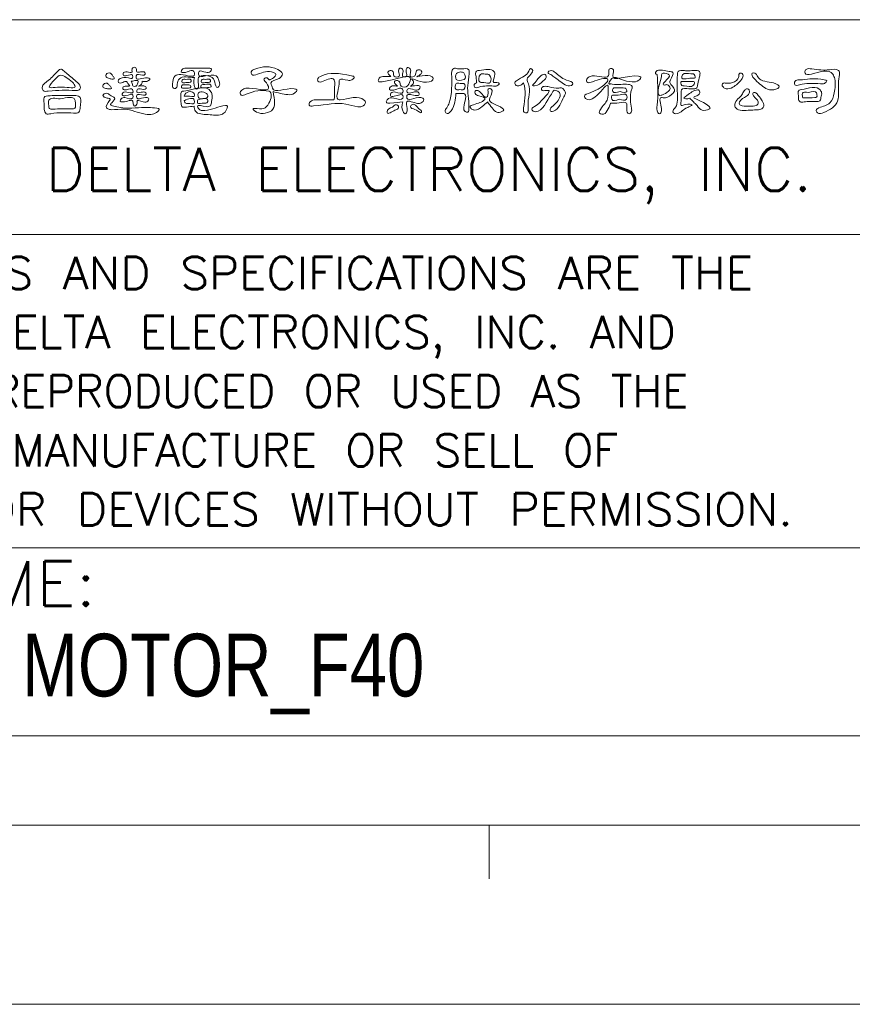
# Model space of a CAD drawing. Header units: millimetres. Extents: x -119 to 301, y 404 to 701.
# Tile 2 of 4: x 164 to 211, y 404 to 459. Entities that reach past the tile are written whole.
import ezdxf
from ezdxf.enums import TextEntityAlignment as Align

# ---------------------------------------------------------------- set-up
doc = ezdxf.new("R2010")
doc.units = ezdxf.units.MM
doc.header["$LTSCALE"] = 23.1
doc.layers.get('0').update_dxf_attribs({"linetype": 'CONTINUOUS'})
doc.styles.get("Standard").update_dxf_attribs({"font": 'txt', "width": 0.7})
doc.styles.add('TEXTSTYLE_0', font='txt.shx', dxfattribs={"width": 0.8})

msp = doc.modelspace()

# ---------------------------------------------------------------- linework, layer by layer
at = {"color": 7, "linetype": 'Continuous', "lineweight": 13}
for p, q in [((290.7134433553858, 458.5711189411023), (138.7134433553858, 458.5711189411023)), ((138.7134433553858, 446.5711189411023), (211.7134433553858, 446.5711189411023)), ((290.7134433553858, 446.5711189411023), (138.7134433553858, 446.5711189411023)), ((138.7134433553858, 429.0711189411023), (282.7134433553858, 429.0711189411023)), ((138.7134433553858, 429.0711189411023), (211.7134433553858, 429.0711189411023)), ((290.7134433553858, 429.0711189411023), (138.7134433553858, 429.0711189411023)), ((138.7134433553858, 418.5711189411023), (282.7134433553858, 418.5711189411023)), ((138.7134433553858, 418.5711189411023), (282.7134433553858, 418.5711189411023)), ((282.7134433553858, 418.5711189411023), (138.7134433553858, 418.5711189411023)), ((290.7134433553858, 413.5711189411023), (-109.2865566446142, 413.5711189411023)), ((138.7134433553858, 413.5711189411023), (282.7134433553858, 413.5711189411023)), ((190.7134433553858, 413.5711189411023), (190.7134433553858, 410.5711189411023)), ((-119.2865566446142, 403.5711189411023), (300.7134433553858, 403.5711189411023))]:
    msp.add_line(p, q, dxfattribs=at)
for points in [[(178.6403402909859, 454.5558199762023), (179.4641062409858, 454.3878178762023), (179.8468312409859, 454.4700612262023), (179.9629244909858, 454.6614237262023), (179.8194167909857, 454.7162526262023), (178.6024363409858, 454.7535895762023), (178.5685864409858, 454.8767136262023), (178.5242470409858, 455.0342262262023), (178.9822129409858, 455.2938271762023), (179.1665729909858, 455.5400185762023), (178.8999695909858, 455.7862383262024), (177.6281318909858, 455.8136527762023), (177.4163573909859, 455.6666296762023), (177.4472872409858, 455.5091170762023), (177.7652324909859, 455.5266090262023), (178.6642676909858, 455.6188032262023), (178.7873633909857, 455.5295290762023), (178.7220166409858, 455.3860213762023), (178.4729051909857, 455.2220733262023), (178.4554132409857, 455.2150708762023), (178.3463224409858, 455.2938271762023), (178.1852944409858, 455.3078320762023), (178.1240300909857, 455.2325628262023), (178.1852944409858, 455.1369099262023), (178.3906618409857, 454.7535895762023), (177.1223395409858, 454.7401800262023), (176.8936400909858, 454.6410117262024), (176.7944434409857, 454.4595717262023), (176.8592231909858, 454.3638904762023), (177.1363444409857, 454.4053098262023), (178.4040713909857, 454.5762319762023), (178.4180762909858, 454.5727449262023), (178.4110738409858, 453.9059245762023), (178.1275454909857, 453.6083629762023), (177.5873078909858, 453.6083629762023), (177.5260435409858, 453.5949534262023), (177.5907949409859, 453.5062746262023), (178.0832060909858, 453.3388395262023), (178.5446590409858, 453.4788601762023), (178.6403402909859, 454.5558199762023)], [(166.8631549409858, 454.6275738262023), (167.6221694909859, 454.6170843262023), (167.8065295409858, 454.6480141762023), (167.8747963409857, 454.7641074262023), (167.7178507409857, 455.0546382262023), (167.1332737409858, 455.5534564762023), (166.9180121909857, 455.7418989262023), (166.7809115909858, 455.8101373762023), (166.6548958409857, 455.7348964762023), (166.1006533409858, 455.1882517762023), (165.7383686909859, 454.7845194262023), (165.7931975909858, 454.6135972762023), (166.0837283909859, 454.5797473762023), (166.8631549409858, 454.6275738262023)], [(167.0749577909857, 455.3451690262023), (167.4308069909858, 455.0750502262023), (167.5778300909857, 454.8527862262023), (166.8561808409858, 454.8049314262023), (166.1315831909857, 454.8253717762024), (166.4530438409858, 455.2389982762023), (166.7809115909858, 455.4682647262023), (167.0749577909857, 455.3451690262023)], [(169.6232542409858, 455.5126041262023), (169.5549874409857, 455.5808709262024), (169.4143997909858, 455.5808709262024), (169.3157984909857, 455.5161195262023), (169.2918710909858, 455.4099204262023), (169.4418142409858, 455.3043450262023), (169.6366637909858, 455.2530031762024), (169.7632748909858, 455.2699281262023), (169.7189354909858, 455.3895084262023), (169.6232542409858, 455.5126041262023)], [(171.3256150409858, 455.1299074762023), (171.4452236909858, 455.1193896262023), (171.6330707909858, 455.1398016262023), (171.7526794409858, 455.2664127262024), (171.6260683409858, 455.3212416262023), (170.9942602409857, 455.3177545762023), (171.0006673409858, 455.4373632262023), (171.0041827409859, 455.4752671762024), (171.3460553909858, 455.4682647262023), (171.4895630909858, 455.5231219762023), (171.4761535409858, 455.6188032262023), (171.0280817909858, 455.6596272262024), (170.9942602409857, 455.8445826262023), (170.8437217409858, 455.9058186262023), (170.7579629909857, 455.7483060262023), (170.7719678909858, 455.6631426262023), (170.2865875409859, 455.6152878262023), (170.2591730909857, 455.4956791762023), (170.4674321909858, 455.4478527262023), (170.7818903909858, 455.4717801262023), (170.7854057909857, 455.3177545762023), (170.5596263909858, 455.3177545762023), (170.0946296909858, 455.2868247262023), (169.9989767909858, 455.2051483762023), (170.0059792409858, 455.0680477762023), (170.2451681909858, 455.0680477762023), (170.4604297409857, 455.1129825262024), (170.5596263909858, 454.9659594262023), (170.6313802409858, 454.8702781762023), (170.2725826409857, 454.8224517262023), (170.2451681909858, 454.7022477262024), (170.4540226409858, 454.6544212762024), (170.7854057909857, 454.6783486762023), (170.8163072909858, 454.5348126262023), (170.2451681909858, 454.4904732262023), (170.2177537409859, 454.3778953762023), (170.4160903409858, 454.3300405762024), (170.8128202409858, 454.3609704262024), (170.8023023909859, 454.1999424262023), (170.3618567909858, 454.2168673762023), (170.1459715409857, 454.1486005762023), (170.1016321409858, 454.0255048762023), (170.2451681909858, 453.9776784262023), (170.8023023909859, 454.0255048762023), (170.8501571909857, 453.8067279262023), (170.9254264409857, 453.7454635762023), (170.9971802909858, 453.7968054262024), (171.0385996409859, 454.0190977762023), (171.0350842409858, 454.0255048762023), (171.3903947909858, 453.9776784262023), (171.6435886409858, 454.0220178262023), (171.7048529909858, 454.1451135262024), (171.4072913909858, 454.2104602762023), (171.0315971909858, 454.1999424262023), (171.0315971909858, 454.3574550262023), (171.4072913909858, 454.3504809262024), (171.5443919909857, 454.4017944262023), (171.5304154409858, 454.4904732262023), (171.0350842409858, 454.5319209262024), (171.0689341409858, 454.6818357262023), (171.4008842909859, 454.6754286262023), (171.5443919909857, 454.7296905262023), (171.5304154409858, 454.8253717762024), (171.1307654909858, 454.8667911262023), (171.2847910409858, 454.9624723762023), (171.3256150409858, 455.1299074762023)], [(174.2531494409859, 455.3381665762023), (174.2904863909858, 454.7506978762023), (174.3657556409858, 454.6888381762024), (174.4375094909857, 454.7401800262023), (174.4789288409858, 454.9624723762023), (174.4719263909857, 455.3381665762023), (175.3091018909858, 455.2664127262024), (175.3843711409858, 455.0855680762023), (175.5418837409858, 454.7810323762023), (175.6136375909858, 454.8358612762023), (175.6579769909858, 454.9793689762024), (175.6410803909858, 455.0581252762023), (175.6171529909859, 455.1707314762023), (175.4526379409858, 455.4373632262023), (174.4754134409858, 455.5231219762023), (174.5092633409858, 455.6800392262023), (174.8855528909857, 455.6322127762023), (175.1381797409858, 455.6765521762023), (175.2000110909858, 455.7996478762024), (174.9024778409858, 455.8649946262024), (173.7747715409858, 455.8579921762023), (173.5588862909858, 455.7897253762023), (173.5145468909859, 455.6666296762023), (173.6580829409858, 455.6188032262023), (174.2222195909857, 455.6800392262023), (174.2566364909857, 455.5196065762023), (173.4941348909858, 455.5126041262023), (173.1592646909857, 455.4239253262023), (173.0291665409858, 454.9828843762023), (173.0460914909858, 454.7845194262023), (173.1353372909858, 454.7232550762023), (173.2345339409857, 454.7571049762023), (173.2823603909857, 454.9624723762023), (173.4054560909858, 455.2734151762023), (174.2222195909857, 455.3381665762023), (174.2531494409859, 455.3381665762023)], [(182.0392784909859, 454.1007741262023), (181.2330044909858, 454.0972587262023), (181.0311524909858, 454.0943670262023), (180.7166942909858, 453.9881679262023), (180.6583499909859, 453.7968054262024), (180.9045413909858, 453.7524660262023), (182.7095858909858, 453.8545827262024), (183.3694321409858, 453.7075596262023), (183.6016186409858, 453.7250515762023), (183.8034706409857, 453.9607534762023), (183.7416392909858, 454.0599217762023), (182.3881535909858, 454.1007741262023), (182.3298092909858, 454.1007741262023), (182.3268892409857, 454.9828843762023), (182.3473012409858, 455.2150708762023), (182.8122695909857, 455.1911434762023), (183.0374819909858, 455.2150708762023), (183.1809896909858, 455.3690964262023), (183.0275594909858, 455.4309277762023), (181.2872663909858, 455.4070287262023), (181.1472457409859, 455.2903401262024), (181.1507327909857, 455.1299074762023), (181.4377765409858, 455.1299074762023), (182.0497679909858, 455.2086637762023), (182.0532550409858, 455.2016613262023), (182.0701799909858, 454.6544212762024), (182.0462525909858, 454.1182660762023), (182.0392784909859, 454.1007741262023)], [(185.8897471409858, 453.9811654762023), (185.9340581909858, 453.3831789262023), (186.0128428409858, 453.3213475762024), (186.0880837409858, 453.3761764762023), (186.1324231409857, 453.6054712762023), (186.1225006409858, 453.9881679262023), (186.7105930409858, 453.8960020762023), (186.9223675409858, 453.9298236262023), (187.0623881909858, 454.1007741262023), (187.0075309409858, 454.1830174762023), (186.1225006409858, 454.1929399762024), (186.1225006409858, 454.3335559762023), (186.6592511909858, 454.3300405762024), (186.8091659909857, 454.3878178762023), (186.7922693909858, 454.4869861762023), (186.1260160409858, 454.5249184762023), (186.1563505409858, 454.6923535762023), (186.5326400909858, 454.6444987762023), (186.7957564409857, 454.6888381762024), (186.8605078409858, 454.8189363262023), (186.5495650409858, 454.8836877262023), (186.3237856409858, 454.8731982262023), (186.4404742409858, 454.9484674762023), (186.4643732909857, 455.1503194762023), (186.4060573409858, 455.2220733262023), (187.2093829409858, 455.0750502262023), (187.5857008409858, 455.3008296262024), (187.5308435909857, 455.3860213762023), (186.6895856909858, 455.4000262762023), (186.8506136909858, 455.4921921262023), (186.9497819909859, 455.6222902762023), (186.8506136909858, 455.7693133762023), (186.6965881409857, 455.7483060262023), (186.6043939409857, 455.5330444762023), (186.5157151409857, 455.4035133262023), (186.2969381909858, 455.4099204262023), (186.2998582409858, 455.4921921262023), (186.3138631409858, 455.5878733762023), (186.2969381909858, 455.8340647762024), (186.1499434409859, 455.8924090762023), (186.0711587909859, 455.7418989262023), (186.0986015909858, 455.5744638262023), (186.0915991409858, 455.4134358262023), (185.8798246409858, 455.4134358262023), (185.8967212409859, 455.6118007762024), (185.8658197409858, 455.8136527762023), (185.7292861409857, 455.8614792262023), (185.6575322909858, 455.7214585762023), (185.6849467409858, 455.4134358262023), (185.4078538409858, 455.4099204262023), (185.3740039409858, 455.5773555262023), (185.3500765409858, 455.6666296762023), (185.2369033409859, 455.7278940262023), (185.1242971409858, 455.7179715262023), (185.0560586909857, 455.6427022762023), (185.1342196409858, 455.4887050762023), (185.2199783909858, 455.4070287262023), (185.0490562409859, 455.4035133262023), (184.8436888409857, 455.4000262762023), (184.5735700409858, 455.3043450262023), (184.5228235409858, 455.1369099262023), (184.7380850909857, 455.1024646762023), (186.3237856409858, 455.2255887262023), (186.1703554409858, 454.8942055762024), (186.1499434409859, 454.8702781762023), (185.7940658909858, 454.8667911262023), (185.7222836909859, 455.0581252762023), (185.7053870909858, 455.0989776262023), (185.5379519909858, 455.1742468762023), (185.4218303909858, 455.1159025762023), (185.4486778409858, 455.0068117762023), (185.5957009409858, 454.8667911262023), (185.4183433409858, 454.8767136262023), (185.1925639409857, 454.8049314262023), (185.1482245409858, 454.6783486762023), (185.2952476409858, 454.6304938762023), (185.8728221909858, 454.6888381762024), (185.9002366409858, 454.5214030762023), (185.4900971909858, 454.5214030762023), (185.2269808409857, 454.4700612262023), (185.1960509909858, 454.3434784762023), (185.4148279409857, 454.2921366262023), (185.9002366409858, 454.3300405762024), (185.8967212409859, 454.1929399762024), (185.3944159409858, 454.1865328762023), (185.0216134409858, 454.0972587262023), (184.9737869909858, 453.9438285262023), (185.1721519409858, 453.9094116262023), (185.8897471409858, 453.9811654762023)], [(188.8516700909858, 454.4426467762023), (189.2273926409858, 454.4531362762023), (189.2962264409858, 454.4461338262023), (189.3026618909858, 453.6807121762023), (189.3744157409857, 453.4380361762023), (189.5179234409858, 453.4141087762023), (189.5867572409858, 453.6498106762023), (189.5179234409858, 454.8872031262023), (189.6001951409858, 455.5604589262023), (189.5727523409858, 455.7792358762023), (189.1900556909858, 455.8206552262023), (188.9403488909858, 455.8340647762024), (188.7355768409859, 455.8474743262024), (188.6498180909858, 455.7587955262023), (188.6188882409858, 455.5604589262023), (188.4858700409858, 453.9199011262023), (188.3522848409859, 453.6568131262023), (188.2501964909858, 453.4345207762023), (188.3662897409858, 453.3318370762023), (188.5885537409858, 453.4823472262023), (188.8516700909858, 454.4426467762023)], [(189.2991464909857, 455.2360782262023), (188.8755974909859, 455.2360782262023), (188.8925224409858, 455.5639459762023), (189.1217888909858, 455.6497047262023), (189.2991464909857, 455.5948758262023), (189.3131513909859, 455.2360782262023), (189.2991464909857, 455.2360782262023)], [(190.0173086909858, 455.0476357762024), (189.8837234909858, 454.9455474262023), (189.8872105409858, 454.8049314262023), (190.1404043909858, 454.8049314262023), (190.9536808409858, 454.8597886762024), (191.1520457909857, 454.8767136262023), (191.2786285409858, 455.0137858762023), (191.1456386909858, 455.0680477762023), (190.9711727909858, 455.0680477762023), (191.0225146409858, 455.4338478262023), (190.9810952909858, 455.6835546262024), (190.1742542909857, 455.7383835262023), (190.0033037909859, 455.6905570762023), (189.9455548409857, 455.5604589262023), (189.9624797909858, 455.4717801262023), (190.0138216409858, 455.0855680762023), (190.0173086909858, 455.0476357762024)], [(190.4140385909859, 455.0680477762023), (190.3113548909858, 455.0715631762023), (190.2086711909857, 455.0750502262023), (190.2290831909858, 455.5126041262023), (190.4992019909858, 455.5365315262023), (190.6905644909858, 455.5026816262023), (190.7249813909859, 455.4787825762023), (190.7728361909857, 455.0680477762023), (190.4140385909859, 455.0680477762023)], [(192.6373873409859, 455.0441487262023), (192.6403073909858, 455.0342262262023), (192.6373873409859, 453.6392928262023), (192.6677218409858, 453.4035909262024), (192.8217473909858, 453.3761764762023), (192.8864987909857, 453.6976371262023), (192.9039907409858, 454.9933738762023), (192.8386723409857, 455.2424853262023), (193.1227676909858, 455.7862383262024), (193.0335218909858, 455.8410672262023), (192.9308381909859, 455.7004795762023), (192.6782113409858, 455.4169228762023), (192.2371703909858, 455.1573219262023), (192.1450045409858, 455.0342262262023), (192.2237608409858, 454.9041280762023), (192.4320199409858, 454.8942055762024), (192.6373873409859, 455.0441487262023)], [(193.8298733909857, 455.2255887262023), (193.9086296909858, 455.3795859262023), (193.8030259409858, 455.5196065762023), (193.6764431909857, 455.4817026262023), (193.2044440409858, 454.9863714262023), (193.1362055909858, 454.8906901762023), (193.2487834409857, 454.8767136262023), (193.7341921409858, 455.1503194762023), (193.8298733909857, 455.2255887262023)], [(194.1548210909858, 455.5091170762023), (194.6332273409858, 455.1573219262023), (195.2965606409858, 454.8906901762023), (195.3134572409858, 454.8971256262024), (195.3852110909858, 454.9863714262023), (195.0334442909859, 455.1981459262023), (194.4010124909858, 455.6222902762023), (194.1892379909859, 455.7243786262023), (194.0521373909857, 455.6870416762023), (194.0148004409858, 455.5878733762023), (194.1548210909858, 455.5091170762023)], [(197.4959819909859, 453.9094116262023), (197.9743598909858, 453.9298236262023), (198.3880147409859, 453.9164140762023), (198.4632556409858, 453.3522490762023), (198.5455273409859, 453.3149121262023), (198.6581335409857, 453.4035909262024), (198.6616205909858, 453.6328857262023), (198.6277990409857, 454.4974756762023), (198.6820325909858, 454.6958406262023), (198.7129624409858, 454.7950089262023), (198.6616205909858, 454.8906901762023), (198.5046749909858, 454.9554699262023), (198.0700411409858, 454.9589569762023), (197.5916632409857, 454.9694748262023), (197.4790570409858, 454.9793689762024), (197.4347176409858, 454.9694748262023), (197.5782253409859, 455.2769022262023), (198.0566315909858, 455.2494877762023), (198.7059599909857, 455.1024646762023), (199.0752470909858, 455.1847363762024), (199.1878532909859, 455.3690964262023), (199.0513480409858, 455.4204382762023), (197.6190776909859, 455.4513397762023), (197.6599300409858, 455.6356998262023), (197.6564146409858, 455.7792358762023), (197.5642487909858, 455.8375801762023), (197.4242281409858, 455.8101373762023), (197.3968136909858, 455.6666296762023), (197.3833757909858, 455.4513397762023), (196.4738510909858, 455.4309277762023), (196.2515870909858, 455.3346795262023), (196.1559058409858, 455.1608089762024), (196.2212525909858, 455.0680477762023), (196.4843405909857, 455.1059800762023), (197.3320339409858, 455.2600056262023), (196.4020972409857, 454.5044781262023), (196.0398125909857, 454.2752116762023), (196.1045639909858, 454.1760433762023), (196.7305603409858, 454.3399630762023), (197.3629637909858, 454.8632757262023), (197.3693708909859, 454.7092501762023), (197.3116219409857, 454.0838491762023), (196.9318169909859, 453.5605365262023), (196.8804751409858, 453.3557644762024), (197.0140886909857, 453.2910130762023), (197.4889795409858, 453.8924866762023), (197.4959819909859, 453.9094116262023)], [(200.0985403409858, 455.5026816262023), (200.0985403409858, 453.7898029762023), (200.1463951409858, 453.3831789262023), (200.2251514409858, 453.3213475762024), (200.3003923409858, 453.3761764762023), (200.3447317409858, 453.6054712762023), (200.3383246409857, 454.2273568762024), (200.4369259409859, 454.2104602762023), (200.9088967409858, 454.3878178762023), (201.0763318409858, 454.6515012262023), (200.8167025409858, 455.0546382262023), (200.8406299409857, 455.2051483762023), (200.9771635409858, 455.6286973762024), (200.7787985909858, 455.6800392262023), (200.3960735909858, 455.7453859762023), (200.1808120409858, 455.7483060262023), (200.0507138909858, 455.6835546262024), (200.0133769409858, 455.5674613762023), (200.0985403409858, 455.5026816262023)], [(200.3383246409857, 455.3795859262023), (200.3686591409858, 455.5505364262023), (200.7140471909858, 455.5231219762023), (200.7653890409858, 455.4887050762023), (200.5430966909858, 455.1263920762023), (200.4474154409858, 454.9385449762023), (200.5670240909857, 454.9245400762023), (200.6492674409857, 454.9420320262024), (200.8202179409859, 454.7197680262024), (200.7344591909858, 454.5797473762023), (200.3651720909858, 454.3609704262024), (200.3348092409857, 454.3504809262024), (200.3383246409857, 455.3795859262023)], [(201.6299789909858, 455.7278940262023), (201.2746967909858, 455.6736321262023), (201.2338444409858, 455.5161195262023), (201.2303573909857, 454.0669242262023), (201.1276736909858, 453.6772251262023), (200.9876530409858, 453.5062746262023), (201.0080650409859, 453.3592515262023), (201.1311607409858, 453.3149121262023), (201.6953257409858, 453.6223678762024), (201.9514396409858, 453.7349740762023), (202.0541233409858, 453.8172457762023), (201.9380300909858, 453.8545827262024), (201.4969607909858, 453.7828288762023), (201.4491343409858, 453.7828288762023), (201.4286939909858, 453.8960020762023), (201.4386164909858, 454.5109135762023), (201.4590568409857, 454.6544212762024), (201.8761703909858, 454.7162526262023), (202.0611257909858, 454.7057631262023), (202.3102372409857, 454.7711098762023), (202.3720685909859, 454.9758819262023), (202.4782676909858, 455.4373632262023), (202.4916772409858, 455.6188032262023), (201.8487559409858, 455.7179715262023), (201.6299789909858, 455.7278940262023)], [(202.1807060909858, 455.3008296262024), (201.8248285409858, 455.2938271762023), (201.4800358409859, 455.3078320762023), (201.5243752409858, 455.4921921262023), (201.9893719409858, 455.5534564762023), (202.1737036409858, 455.5091170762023), (202.1906285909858, 455.3008296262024), (202.1807060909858, 455.3008296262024)], [(204.6706865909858, 455.4373632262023), (204.6088552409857, 455.2629256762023), (204.1917133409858, 455.0307108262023), (203.9460889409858, 455.0272237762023), (203.7815738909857, 455.0202213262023), (203.7273119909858, 454.9484674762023), (203.7990658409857, 454.7985243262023), (203.9490089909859, 454.7092501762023), (204.3252985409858, 454.8014443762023), (204.8141942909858, 455.2290757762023), (204.9028730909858, 455.4443656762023), (204.8585336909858, 455.5569435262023), (204.7733702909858, 455.5913604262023), (204.6946139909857, 455.5569435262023), (204.6706865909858, 455.4373632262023)], [(205.5148645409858, 455.2839046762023), (206.1817132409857, 454.7331775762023), (206.6192671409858, 454.6579366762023), (206.9197204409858, 454.8492708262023), (206.8380440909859, 454.9315425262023), (205.8975895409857, 455.2086637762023), (205.7949058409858, 455.2839046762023), (205.7231519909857, 455.3860213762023), (205.5662063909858, 455.5878733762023), (205.4191832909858, 455.5878733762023), (205.4022866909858, 455.4548551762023), (205.5148645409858, 455.2839046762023)], [(208.7195201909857, 455.5196065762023), (209.9189803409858, 455.5295290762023), (210.0216640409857, 455.2600056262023), (209.9977649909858, 454.4834707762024), (209.7515452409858, 453.9199011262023), (209.1296312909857, 453.6428082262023), (208.9861235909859, 453.5231995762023), (209.0643128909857, 453.3656869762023), (209.4166750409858, 453.3895860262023), (210.1856120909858, 454.0255048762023), (210.2369539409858, 454.5214030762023), (210.2812933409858, 455.5091170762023), (210.2847803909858, 455.6462176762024), (210.2299514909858, 455.7313810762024), (209.7276461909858, 455.7757204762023), (208.7463392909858, 455.8235752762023), (208.3945441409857, 455.7623109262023), (208.3636426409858, 455.5773555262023), (208.7195201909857, 455.5196065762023)], [(169.4453012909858, 454.9624723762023), (169.3665449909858, 455.0202213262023), (169.2300397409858, 455.0068117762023), (169.1413609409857, 454.9280271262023), (169.1273560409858, 454.8189363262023), (169.2918710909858, 454.7331775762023), (169.4896406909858, 454.7057631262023), (169.6162517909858, 454.7366929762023), (169.5585028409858, 454.8492708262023), (169.4453012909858, 454.9624723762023)], [(170.7994106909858, 455.1398016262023), (171.1103534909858, 455.1398016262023), (171.0794236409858, 455.0476357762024), (170.9872577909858, 454.8667911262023), (170.8093048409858, 454.8702781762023), (170.7509605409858, 455.0581252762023), (170.7171389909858, 455.1333945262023), (170.7994106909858, 455.1398016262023)], [(174.2292220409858, 453.7314870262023), (174.3044912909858, 453.4619352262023), (175.0121639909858, 453.2700057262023), (175.7641760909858, 453.2734927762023), (175.9555385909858, 453.4105933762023), (176.0611139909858, 453.7793134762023), (175.9893601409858, 453.7793134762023), (174.8307239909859, 453.4992721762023), (174.4719263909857, 453.6054712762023), (174.4275869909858, 453.7314870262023), (174.9024778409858, 453.7180491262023), (175.1381797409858, 453.7623885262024), (175.2070135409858, 453.9980904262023), (175.2338609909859, 454.3539679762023), (175.1725966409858, 454.5418150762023), (173.6580829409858, 454.5826674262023), (173.5320671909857, 454.5453304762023), (173.4871324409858, 454.3096285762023), (173.5046527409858, 453.8889996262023), (173.5828136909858, 453.6941500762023), (173.7986705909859, 453.6941500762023), (174.2292220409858, 453.7314870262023)], [(173.7572512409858, 454.9350295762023), (173.5454767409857, 454.8942055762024), (173.5215493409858, 454.7915218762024), (173.6959868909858, 454.7506978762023), (174.0413749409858, 454.8154492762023), (174.0308854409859, 454.8942055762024), (173.8255180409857, 454.9280271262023), (173.7572512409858, 454.9350295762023)], [(173.7712561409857, 455.2360782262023), (173.5588862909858, 455.1946588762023), (173.5349872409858, 455.0919751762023), (173.7094247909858, 455.0511511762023), (173.9486137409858, 455.0680477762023), (174.0682223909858, 455.1159025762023), (174.0582998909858, 455.1946588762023), (173.7712561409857, 455.2360782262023)], [(174.8377264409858, 454.9484674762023), (174.6259519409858, 454.9076151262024), (174.6014291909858, 454.8049314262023), (174.7758950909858, 454.7641074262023), (175.0565033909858, 454.7810323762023), (175.1760836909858, 454.8288588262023), (175.1655941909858, 454.9076151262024), (174.8377264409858, 454.9484674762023)], [(174.8511359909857, 455.2360782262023), (174.6393614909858, 455.1946588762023), (174.6154340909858, 455.0919751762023), (174.7898716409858, 455.0511511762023), (175.0290889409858, 455.0680477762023), (175.1486692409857, 455.1159025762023), (175.1381797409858, 455.1946588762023), (174.8511359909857, 455.2360782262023)], [(189.0838849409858, 454.6684261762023), (188.8651079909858, 454.6754286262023), (188.8720820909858, 455.0068117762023), (189.0873719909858, 455.0137858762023), (189.2752190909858, 455.0068117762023), (189.3061489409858, 455.0068117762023), (189.2991464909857, 454.6754286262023), (189.0838849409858, 454.6684261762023)], [(194.0696576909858, 454.6065948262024), (194.0661422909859, 454.5896698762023), (193.8607748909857, 454.2921366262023), (193.5498320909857, 453.9537510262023), (193.2487834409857, 453.7180491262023), (193.1052757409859, 453.5815438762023), (193.1671070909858, 453.4683706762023), (193.2966382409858, 453.4310337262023), (194.1892379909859, 454.4117169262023), (194.2779167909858, 454.5558199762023), (194.2849192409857, 454.5797473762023), (194.6367143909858, 454.5079935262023), (194.6781337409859, 454.3778953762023), (194.2849192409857, 453.7659039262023), (194.1274066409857, 453.5062746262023), (194.1822355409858, 453.4409278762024), (194.3088466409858, 453.4549327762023), (194.8864211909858, 454.2547996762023), (194.9511725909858, 454.3778953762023), (194.9750999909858, 454.4391597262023), (194.9173226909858, 454.6240867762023), (194.8012294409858, 454.7436954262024), (194.6028644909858, 454.7506978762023), (194.0661422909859, 454.8154492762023), (193.7925364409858, 454.8463507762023), (193.6349954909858, 454.7331775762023), (193.6729277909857, 454.6205713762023), (193.8164354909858, 454.6065948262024), (194.0696576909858, 454.6065948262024)], [(201.4730333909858, 455.1159025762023), (202.0745353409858, 455.1193896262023), (202.1737036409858, 455.1059800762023), (202.1293642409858, 454.9146175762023), (201.6095669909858, 454.8731982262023), (201.4864712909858, 454.8971256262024), (201.4625438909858, 455.1159025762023), (201.4730333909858, 455.1159025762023)], [(208.2306244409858, 455.2150708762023), (207.9605056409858, 455.2051483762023), (207.7825526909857, 455.0855680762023), (207.7860680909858, 454.9350295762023), (208.0526714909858, 454.9350295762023), (208.5964244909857, 455.0068117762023), (209.2352350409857, 454.9933738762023), (209.4440894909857, 455.0137858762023), (209.5736206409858, 455.1538065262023), (209.4335999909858, 455.2121508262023), (208.2306244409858, 455.2150708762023)], [(208.9482196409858, 453.9980904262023), (209.1944110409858, 454.0459168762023), (209.2661648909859, 454.2921366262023), (209.2935793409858, 454.4292372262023), (209.2288279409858, 454.6275738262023), (208.1617622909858, 454.6684261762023), (208.0287724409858, 454.6304938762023), (208.0013296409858, 454.1865328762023), (208.0013296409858, 454.1795304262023), (208.0870883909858, 453.9741630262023), (208.3087853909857, 453.9741630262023), (208.6442509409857, 454.0050928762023), (208.9482196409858, 453.9980904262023)], [(167.4955867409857, 453.3522490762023), (167.7826021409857, 453.4071063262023), (167.8683608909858, 453.6976371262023), (167.8987237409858, 454.0325073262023), (167.8240498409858, 454.2682092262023), (167.5364107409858, 454.3335559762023), (166.5417226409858, 454.3300405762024), (166.0499068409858, 454.3160356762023), (165.8923942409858, 454.2716962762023), (165.8410523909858, 453.9951703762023), (165.8579489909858, 453.5605365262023), (165.9571456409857, 453.3213475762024), (166.2202619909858, 453.3213475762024), (166.8835952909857, 453.3726894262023), (167.4955867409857, 453.3522490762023)], [(166.7540641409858, 454.1421934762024), (167.5708276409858, 454.0943670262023), (167.6017574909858, 453.8960020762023), (167.5708276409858, 453.6328857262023), (167.3689756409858, 453.5949534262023), (166.3264327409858, 453.5745414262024), (166.1455880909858, 453.6019558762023), (166.1041687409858, 453.7763934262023), (166.1111711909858, 454.0733596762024), (166.7540641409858, 454.1421934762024)], [(169.2061123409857, 454.2512842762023), (169.4354071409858, 454.1795304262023), (169.5374954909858, 454.1386780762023), (169.5071609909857, 454.0599217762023), (169.3531354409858, 453.6293703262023), (169.4114797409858, 453.5844639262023), (169.6028422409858, 453.5436115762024), (170.3379293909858, 453.5710260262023), (171.5000525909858, 453.2939331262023), (171.9137074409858, 453.2939331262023), (172.2042382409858, 453.4479303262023), (172.2859145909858, 453.5710260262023), (172.1494093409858, 453.6223678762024), (171.2947135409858, 453.6632202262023), (169.6780831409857, 453.7659039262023), (169.5614228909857, 453.8306553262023), (169.6436662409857, 453.9473439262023), (169.7872022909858, 454.2139473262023), (169.6710806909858, 454.2822141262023), (169.5374954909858, 454.3539679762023), (169.3362104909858, 454.4630587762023), (169.2131147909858, 454.4292372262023), (169.1378455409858, 454.3399630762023), (169.2061123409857, 454.2512842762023)], [(174.2327374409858, 454.2716962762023), (173.6995022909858, 454.2921366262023), (173.6889844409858, 454.2921366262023), (173.7059093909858, 454.3848978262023), (174.2327374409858, 454.4391597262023), (174.2327374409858, 454.2716962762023)], [(174.4550014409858, 454.3061415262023), (174.4515143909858, 454.4426467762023), (174.9643091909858, 454.4017944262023), (174.9911566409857, 454.2857011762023), (174.4479989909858, 454.2716962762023), (174.4550014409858, 454.3061415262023)], [(190.6222976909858, 453.9741630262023), (190.8819269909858, 453.6392928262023), (191.1386362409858, 453.4001038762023), (191.4256516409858, 453.4380361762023), (191.5382578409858, 453.5302020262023), (191.4665039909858, 453.6188808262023), (190.7284967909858, 454.1281885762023), (190.8755198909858, 454.6170843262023), (190.8136601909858, 454.7127655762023), (190.7249813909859, 454.7296905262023), (190.6567429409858, 454.6818357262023), (190.6596346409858, 454.5657424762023), (190.5744712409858, 454.2407947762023), (190.2086711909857, 454.5284055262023), (190.0307465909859, 454.6240867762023), (189.9286298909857, 454.5797473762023), (189.9286298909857, 454.4461338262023), (190.1404043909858, 454.3230381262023), (190.4717875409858, 454.1147790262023), (190.4683004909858, 454.1112636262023), (189.8329769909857, 453.8242482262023), (189.6410191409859, 453.7110466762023), (189.7367003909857, 453.5815438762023), (189.8942129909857, 453.5231995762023), (190.3282798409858, 453.7145620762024), (190.6188106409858, 453.9712429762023), (190.6222976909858, 453.9741630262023)], [(197.9743598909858, 454.1281885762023), (197.5642487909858, 454.1351910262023), (197.6056681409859, 454.3539679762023), (197.6225647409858, 454.3539679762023), (198.0292171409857, 454.3708929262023), (198.3950171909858, 454.3609704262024), (198.3880147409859, 454.1351910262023), (197.9743598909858, 454.1281885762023)], [(198.0292171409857, 454.5587400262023), (197.6190776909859, 454.5692578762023), (197.6430050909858, 454.7331775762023), (197.8926835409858, 454.7641074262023), (198.2993359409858, 454.7535895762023), (198.3506777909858, 454.7267704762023), (198.3985042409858, 454.5657424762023), (198.0292171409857, 454.5587400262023)], [(201.9205097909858, 454.1865328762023), (202.3312445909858, 453.7693909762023), (202.6246954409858, 453.5161971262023), (203.0213969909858, 453.5844639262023), (203.0418373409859, 453.5949534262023), (202.9805729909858, 453.7384894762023), (202.1772190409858, 454.2682092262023), (202.3650661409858, 454.3504809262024), (202.4811593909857, 454.4805790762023), (202.4129209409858, 454.6444987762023), (202.2799027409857, 454.6374963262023), (201.6609088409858, 454.2646938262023), (201.5891549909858, 454.1929399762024), (201.6953257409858, 454.1521159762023), (201.9205097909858, 454.1865328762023)], [(204.8346346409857, 454.3673775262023), (204.6840961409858, 454.2069448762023), (204.4519096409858, 453.9164140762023), (204.4618321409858, 453.6836322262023), (204.7354379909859, 453.5127100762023), (205.1934038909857, 453.5161971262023), (205.5353048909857, 453.5266866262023), (205.8293227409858, 453.5541294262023), (206.0276876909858, 453.6702226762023), (206.0551021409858, 453.8172457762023), (205.9285193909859, 454.1007741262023), (205.6858150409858, 454.4222347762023), (205.5422789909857, 454.5109135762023), (205.4670380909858, 454.4904732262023), (205.4466260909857, 454.3983073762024), (205.5492814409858, 454.2407947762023), (205.7441593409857, 453.8889996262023), (205.6344731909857, 453.7828288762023), (205.2890851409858, 453.7419765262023), (204.8515312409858, 453.7589014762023), (204.6946139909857, 453.8446602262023), (204.7045364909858, 453.9776784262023), (205.1012380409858, 454.2991390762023), (205.2552635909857, 454.5284055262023), (205.2109241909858, 454.6818357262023), (205.0843130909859, 454.7092501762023), (204.9676244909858, 454.5966723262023), (204.8346346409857, 454.3673775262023)], [(208.5654946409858, 454.5009910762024), (209.0129710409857, 454.4805790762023), (209.0304629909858, 454.3778953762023), (209.0129710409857, 454.2378747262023), (208.9073672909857, 454.2168673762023), (208.3432022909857, 454.1999424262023), (208.2440339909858, 454.2139473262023), (208.2201065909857, 454.3061415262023), (208.2131041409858, 454.4630587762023), (208.5654946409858, 454.5009910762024)], [(174.2362244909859, 454.0669242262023), (174.2292220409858, 453.9059245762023), (173.8943518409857, 453.8960020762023), (173.7333238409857, 453.9199011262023), (173.6995022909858, 454.0599217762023), (173.7059093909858, 454.0634371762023), (174.2362244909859, 454.0838491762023), (174.2362244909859, 454.0669242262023)], [(174.4311023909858, 454.0873645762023), (174.9911566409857, 454.0634371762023), (174.9643091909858, 453.9438285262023), (174.7898716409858, 453.9164140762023), (174.4205845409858, 453.9129270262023), (174.4311023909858, 454.0873645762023)], [(185.3121725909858, 453.6871476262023), (185.0082038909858, 453.4310337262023), (185.0111239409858, 453.3866943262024), (185.4521932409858, 453.5127100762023), (185.6231153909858, 453.6083629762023), (185.6435273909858, 453.7384894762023), (185.5309495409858, 453.8137303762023), (185.3121725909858, 453.6871476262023)], [(186.3961348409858, 453.6153654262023), (186.7613395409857, 453.4514457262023), (186.9258545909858, 453.3895860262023), (186.9392924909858, 453.4584481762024), (186.8400958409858, 453.5605365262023), (186.5973914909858, 453.8003208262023), (186.4299563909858, 453.8376577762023), (186.3237856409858, 453.7250515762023), (186.3961348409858, 453.6153654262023)]]:
    msp.add_spline(points, degree=3, dxfattribs=at)

# ---------------------------------------------------------------- texts
at = {"color": 7, "linetype": 'Continuous', "lineweight": 13, "style": 'TEXTSTYLE_0'}
for s, height, width, p, p2 in [('DELTA ELECTRONICS, INC. ', 2.4, 0.8457388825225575, (165.9408693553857, 449.0080879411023), (210.9341779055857, 449.0080879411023)), ('THESE DRAWINGS AND SPECIFICATIONS ARE THE', 1.8, 0.8688575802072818, (143.4134433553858, 443.5211189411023), (205.4498745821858, 443.5211189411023)), ('PROPERTY OF DELTA ELECTRONICS, INC. AND', 1.8, 0.8706958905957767, (143.4134433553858, 440.2211189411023), (201.1405809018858, 440.2211189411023)), ('SHALL NOT BE REPRODUCED OR USED AS THE', 1.8, 0.8617955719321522, (143.4134433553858, 436.9211189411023), (201.8431831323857, 436.9211189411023)), ('BASIS FOR THE MANUFACTURE OR SELL OF', 1.8, 0.8571578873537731, (143.4134433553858, 433.6211189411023), (197.9286849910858, 433.6211189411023)), ('APPARATUSES OR DEVICES WITHOUT PERMISSION.', 1.8, 0.8851884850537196, (143.4134433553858, 430.3211189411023), (207.6781273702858, 430.3211189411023)), ('DRAWING NAME:', 2.5, 0.9615861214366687, (139.9134433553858, 425.8211189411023), (168.7610269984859, 425.8211189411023))]:
    msp.add_text(s, height=height, dxfattribs=dict(at, width=width)).set_placement(p, p2, align=Align.FIT)
at = {"lineweight": 13, "insert": (164.6185180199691, 424.2708946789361), "char_height": 3.5, "width": 38.00591045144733, "attachment_point": 1}
msp.add_mtext('{\\W0.8;MOTOR_F40}', dxfattribs=at)

doc.saveas('drawing.dxf')
